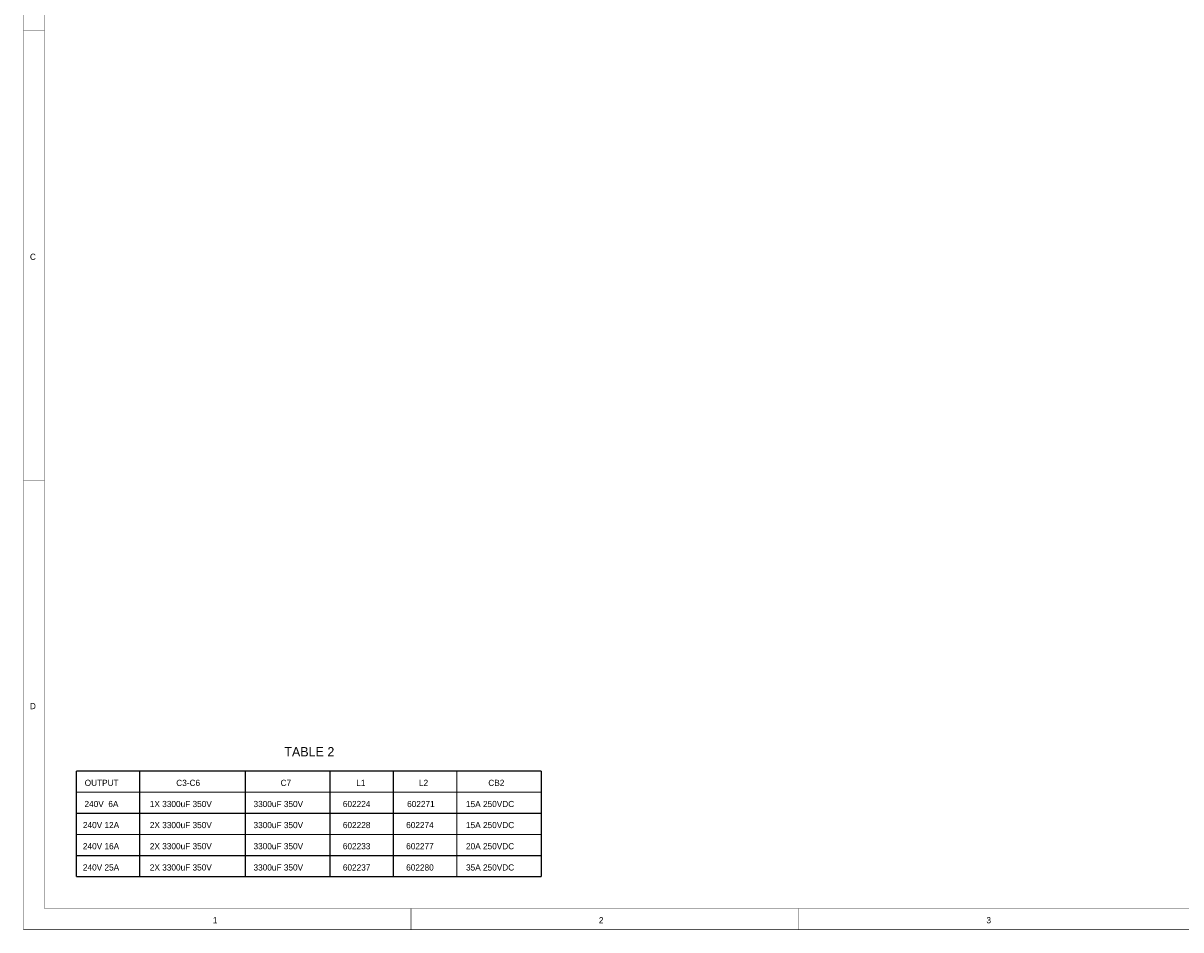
# Model space of a CAD drawing. Extents: x 0 to 22, y 0 to 17.
# Tile 1 of 62: x 0 to 10.9, y 0 to 8.6. Entities that reach past the tile are written whole.
import ezdxf

# ---------------------------------------------------------------- set-up
doc = ezdxf.new("R2010")
doc.units = 0
doc.layers.add('SHEET', color=255, linetype='CONTINUOUS')

msp = doc.modelspace()

# ---------------------------------------------------------------- linework, layer by layer
at = {"layer": 'SHEET', "const_width": 0.0039}
for points in [[(0.001, 17), (0.001, 0), (21.999, 0), (21.999, 17), (0.001, 17), (0.001, 17)], [(0.001, 17), (21.999, 17), (21.999, 0), (0.001, 0), (0.001, 17)], [(0.201, 16.8), (0.201, 0.199), (21.8, 0.199), (21.8, 16.8), (0.201, 16.8), (0.201, 16.8)], [(0.201, 16.8), (21.8, 16.8), (21.8, 0.199), (0.201, 0.199), (0.201, 16.8)]]:
    msp.add_lwpolyline(points, close=True, dxfattribs=at)
at = {"layer": 'SHEET'}
for points, const_width in [([(0.001, 8.5), (0.201, 8.5)], 0.0039), ([(0.001, 4.25), (0.201, 4.25)], 0.0039), ([(0.501, 0.5), (0.501, 1.5)], 0.0118), ([(0.501, 1.5), (4.901, 1.5)], 0.0118), ([(1.101, 0.5), (1.101, 1.5)], 0.0118), ([(2.101, 0.5), (2.101, 1.5)], 0.0118), ([(2.901, 0.5), (2.901, 1.5)], 0.0118), ([(3.501, 0.5), (3.501, 1.5)], 0.0118), ([(4.101, 0.5), (4.101, 1.5)], 0.0118), ([(4.901, 1.5), (4.901, 0.5)], 0.0118), ([(0.501, 1.3), (4.901, 1.3)], 0.0118), ([(0.501, 1.099), (4.901, 1.099)], 0.0118), ([(0.501, 0.9), (4.901, 0.9)], 0.0118), ([(0.501, 0.699), (4.901, 0.699)], 0.0118), ([(4.901, 0.5), (0.501, 0.5)], 0.0118), ([(3.668, 0), (3.668, 0.199)], 0.0039), ([(7.334, 0), (7.334, 0.199)], 0.0039)]:
    msp.add_lwpolyline(points, dxfattribs=dict(at, const_width=const_width))

# ---------------------------------------------------------------- texts
for s, height, p in [('C', 0.0584, (0.063, 6.334)), ('D', 0.0584, (0.063, 2.085)), ('TABLE 2', 0.0885, (2.469, 1.638)), ('OUTPUT', 0.0584, (0.581, 1.359)), ('C3-C6', 0.0584, (1.447, 1.359)), ('C7', 0.0584, (2.434, 1.359)), ('L1', 0.0584, (3.15, 1.359)), ('L2', 0.0584, (3.743, 1.359)), ('CB2', 0.0584, (4.399, 1.359)), ('240V  6A', 0.0584, (0.579, 1.159)), ('1X 3300uF 350V', 0.05843, (1.197, 1.159)), ('3300uF 350V', 0.05843, (2.178, 1.159)), ('602224', 0.0584, (3.023, 1.159)), ('602271', 0.0584, (3.631, 1.159)), ('15A 250VDC', 0.0584, (4.188, 1.159)), ('240V 12A', 0.0584, (0.564, 0.96)), ('2X 3300uF 350V', 0.05843, (1.197, 0.96)), ('3300uF 350V', 0.05843, (2.178, 0.96)), ('602228', 0.0584, (3.023, 0.96)), ('602274', 0.0584, (3.622, 0.96)), ('15A 250VDC', 0.0584, (4.188, 0.96)), ('240V 16A', 0.0584, (0.564, 0.76)), ('2X 3300uF 350V', 0.05843, (1.197, 0.76)), ('3300uF 350V', 0.05843, (2.178, 0.76)), ('602233', 0.0584, (3.023, 0.76)), ('602277', 0.0584, (3.622, 0.76)), ('20A 250VDC', 0.0584, (4.188, 0.76)), ('240V 25A', 0.0584, (0.564, 0.559)), ('2X 3300uF 350V', 0.05843, (1.197, 0.559)), ('3300uF 350V', 0.05843, (2.178, 0.559)), ('602237', 0.0584, (3.023, 0.559)), ('602280', 0.0584, (3.622, 0.559)), ('35A 250VDC', 0.0584, (4.188, 0.559)), ('1', 0.0584, (1.793, 0.06)), ('2', 0.0584, (5.445, 0.06)), ('3', 0.0584, (9.111, 0.06))]:
    msp.add_text(s, height=height, dxfattribs=at).set_placement(p)

doc.saveas('drawing.dxf')
